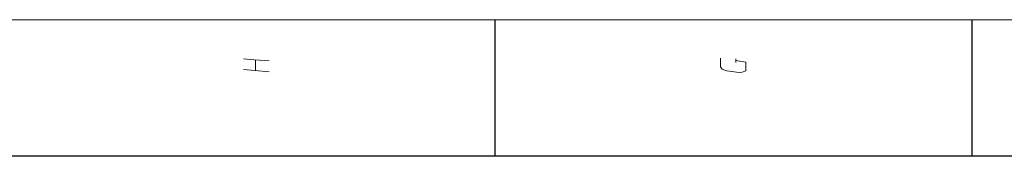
# Model space of a CAD drawing. Extents: x 0 to 841, y 0 to 594.
# Tile 52 of 88: x 421 to 529, y 574 to 589. Entities that reach past the tile are written whole.
import ezdxf

# ---------------------------------------------------------------- set-up
doc = ezdxf.new("R2010")
doc.units = 0

msp = doc.modelspace()

# ---------------------------------------------------------------- linework, layer by layer
at = {"lineweight": 13}
msp.add_line((5, 589), (836, 589), dxfattribs=at)
at = {"color": 7, "lineweight": 25, "ltscale": 0.375}
for p, q in [((473, 574), (473, 589)), ((525.5, 574), (525.5, 589))]:
    msp.add_line(p, q, dxfattribs=at)
at = {"color": 7, "lineweight": 25}
msp.add_line((821, 574), (20, 574), dxfattribs=at)
at = {"color": 7, "lineweight": 13}
for points in [[(445.32, 584.72), (446.51, 584.61), (448.11, 584.47)], [(446.61, 583.42), (446.61, 584.61)], [(499.49, 584.51), (500.61, 584.33), (500.61, 583.39), (500.2, 583.25), (499.88, 583.21), (498.48, 583.39), (497.99, 583.56), (497.82, 583.84), (497.82, 584.79)], [(499.49, 584.3), (499.49, 584.72)], [(448.11, 583.28), (446.54, 583.42), (445.32, 583.53)]]:
    msp.add_lwpolyline(points, dxfattribs=at)

doc.saveas('drawing.dxf')
